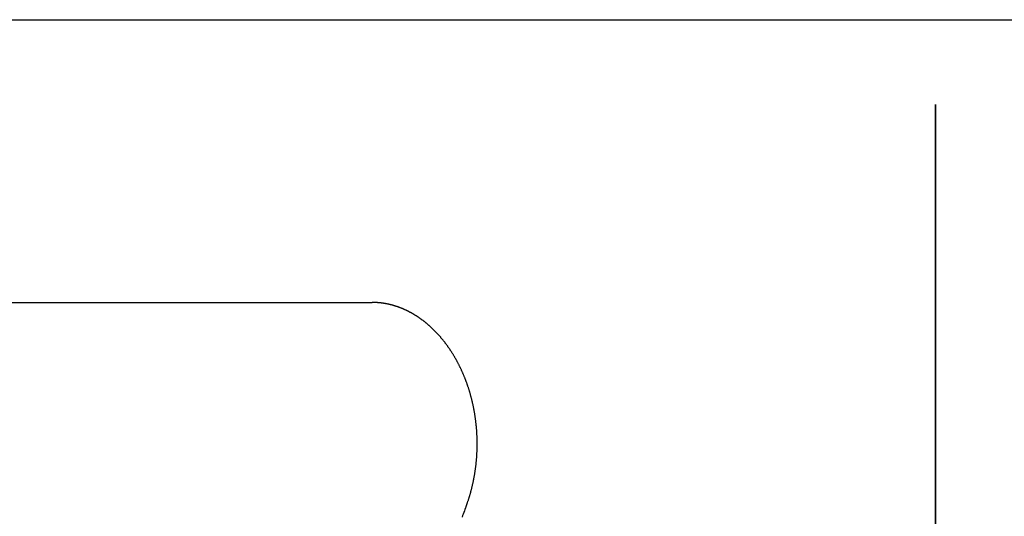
# Model space of a CAD drawing. Extents: x 637 to 3230, y 885 to 2745.
# Tile 138 of 151: x 2917 to 3021, y 2200 to 2253. Entities that reach past the tile are written whole.
import ezdxf

# ---------------------------------------------------------------- set-up
doc = ezdxf.new("R2010")
doc.units = 0
doc.layers.add('KF_GRAVIS_15_REAR', color=7, linetype='CONTINUOUS')

# ---------------------------------------------------------------- blocks, each defined once
blk = doc.blocks.new('KF_GRAVIS_15_REAR')
at = {"layer": 'KF_GRAVIS_15_REAR'}
for p, q in [((-202.64999, 0), (202.64999, 0)), ((-7.31014, -9), (-7.31014, -330.49218)), ((-7.31014, -330.48472), (-7.31014, -9)), ((-135.40963, -30), (-67.08433, -30))]:
    blk.add_line(p, q, dxfattribs=at)
for points in [[(-57.1222, -51.6411, 0), (-57.1014, -51.5853, 0), (-57.0808, -51.5293, 0), (-57.0604, -51.4732, 0), (-57.0401, -51.417, 0), (-57.02, -51.3606, 0), (-57.0001, -51.3041, 0), (-56.9804, -51.2475, 0), (-56.9608, -51.1908, 0), (-56.9414, -51.134, 0), (-56.9222, -51.077, 0), (-56.9032, -51.0199, 0), (-56.8843, -50.9627, 0), (-56.8656, -50.9053, 0), (-56.8471, -50.8479, 0), (-56.8287, -50.7903, 0), (-56.8105, -50.7326, 0), (-56.7925, -50.6748, 0), (-56.7747, -50.6169, 0), (-56.7571, -50.5589, 0), (-56.7396, -50.5008, 0), (-56.7223, -50.4425, 0), (-56.7052, -50.3842, 0), (-56.6883, -50.3257, 0), (-56.6715, -50.2672, 0), (-56.655, -50.2085, 0), (-56.6386, -50.1497, 0), (-56.6224, -50.0909, 0), (-56.6063, -50.0319, 0), (-56.5905, -49.9728, 0), (-56.5748, -49.9136, 0), (-56.5593, -49.8544, 0), (-56.544, -49.795, 0), (-56.5289, -49.7356, 0), (-56.514, -49.676, 0), (-56.4993, -49.6164, 0), (-56.4847, -49.5566, 0), (-56.4703, -49.4968, 0), (-56.4561, -49.4369, 0), (-56.4421, -49.3769, 0), (-56.4283, -49.3168, 0), (-56.4147, -49.2566, 0), (-56.4012, -49.1964, 0), (-56.388, -49.136, 0), (-56.3749, -49.0756, 0), (-56.362, -49.0151, 0), (-56.3493, -48.9545, 0), (-56.3368, -48.8938, 0), (-56.3245, -48.8331, 0), (-56.3124, -48.7723, 0), (-56.3004, -48.7114, 0), (-56.2887, -48.6504, 0), (-56.2771, -48.5894, 0), (-56.2658, -48.5283, 0), (-56.2546, -48.4671, 0), (-56.2436, -48.4058, 0), (-56.2328, -48.3445, 0), (-56.2223, -48.2831, 0), (-56.2119, -48.2217, 0), (-56.2017, -48.1601, 0), (-56.1917, -48.0986, 0), (-56.1818, -48.0369, 0), (-56.1722, -47.9752, 0), (-56.1628, -47.9134, 0), (-56.1536, -47.8516, 0), (-56.1446, -47.7897, 0), (-56.1357, -47.7278, 0), (-56.1271, -47.6658, 0), (-56.1187, -47.6037, 0), (-56.1104, -47.5416, 0), (-56.1024, -47.4795, 0), (-56.0946, -47.4173, 0), (-56.0869, -47.355, 0), (-56.0795, -47.2927, 0), (-56.0723, -47.2304, 0), (-56.0652, -47.168, 0), (-56.0584, -47.1056, 0), (-56.0518, -47.0431, 0), (-56.0454, -46.9805, 0), (-56.0391, -46.918, 0), (-56.0331, -46.8554, 0), (-56.0273, -46.7927, 0), (-56.0217, -46.7301, 0), (-56.0162, -46.6674, 0), (-56.011, -46.6046, 0), (-56.006, -46.5418, 0), (-56.0012, -46.479, 0), (-55.9966, -46.4162, 0), (-55.9922, -46.3533, 0), (-55.9879, -46.2904, 0), (-55.9839, -46.2275, 0), (-55.9801, -46.1646, 0), (-55.9765, -46.1016, 0), (-55.9731, -46.0386, 0), (-55.9699, -45.9756, 0), (-55.9669, -45.9126, 0), (-55.9641, -45.8496, 0), (-55.9615, -45.7865, 0), (-55.9591, -45.7234, 0), (-55.9569, -45.6603, 0), (-55.9549, -45.5972, 0), (-55.9531, -45.5341, 0), (-55.9515, -45.471, 0), (-55.9501, -45.4078, 0), (-55.9489, -45.3447, 0), (-55.9479, -45.2815, 0), (-55.9471, -45.2184, 0), (-55.9465, -45.1552, 0), (-55.9461, -45.092, 0), (-55.9459, -45.0289, 0), (-55.9459, -44.9657, 0), (-55.9461, -44.9025, 0), (-55.9465, -44.8393, 0), (-55.9472, -44.7762, 0), (-55.948, -44.713, 0), (-55.949, -44.6499, 0), (-55.9502, -44.5867, 0), (-55.9516, -44.5236, 0), (-55.9532, -44.4605, 0), (-55.9551, -44.3973, 0), (-55.9571, -44.3342, 0), (-55.9593, -44.2711, 0), (-55.9617, -44.2081, 0), (-55.9643, -44.145, 0), (-55.9672, -44.082, 0), (-55.9702, -44.0189, 0), (-55.9734, -43.9559, 0), (-55.9768, -43.8929, 0), (-55.9805, -43.83, 0), (-55.9843, -43.767, 0), (-55.9883, -43.7041, 0), (-55.9926, -43.6412, 0), (-55.997, -43.5784, 0), (-56.0016, -43.5155, 0), (-56.0065, -43.4527, 0), (-56.0115, -43.39, 0), (-56.0167, -43.3272, 0), (-56.0222, -43.2645, 0), (-56.0278, -43.2018, 0), (-56.0336, -43.1392, 0), (-56.0397, -43.0766, 0), (-56.0459, -43.014, 0), (-56.0524, -42.9515, 0), (-56.059, -42.889, 0), (-56.0659, -42.8266, 0), (-56.0729, -42.7642, 0), (-56.0801, -42.7019, 0), (-56.0876, -42.6396, 0), (-56.0952, -42.5773, 0), (-56.1031, -42.5151, 0), (-56.1111, -42.453, 0), (-56.1194, -42.3909, 0), (-56.1278, -42.3288, 0), (-56.1365, -42.2668, 0), (-56.1453, -42.2049, 0), (-56.1543, -42.143, 0), (-56.1636, -42.0812, 0), (-56.173, -42.0194, 0), (-56.1826, -41.9577, 0), (-56.1925, -41.8961, 0), (-56.2025, -41.8345, 0), (-56.2127, -41.773, 0), (-56.2231, -41.7116, 0), (-56.2337, -41.6502, 0), (-56.2445, -41.5889, 0), (-56.2555, -41.5276, 0), (-56.2667, -41.4664, 0), (-56.2781, -41.4053, 0), (-56.2896, -41.3443, 0), (-56.3014, -41.2833, 0), (-56.3134, -41.2225, 0), (-56.3255, -41.1616, 0), (-56.3378, -41.1009, 0), (-56.3504, -41.0402, 0), (-56.3631, -40.9797, 0), (-56.376, -40.9192, 0), (-56.3891, -40.8588, 0), (-56.4023, -40.7984, 0), (-56.4158, -40.7382, 0), (-56.4295, -40.678, 0), (-56.4433, -40.6179, 0), (-56.4573, -40.5579, 0), (-56.4715, -40.498, 0), (-56.4859, -40.4382, 0), (-56.5005, -40.3785, 0), (-56.5153, -40.3188, 0), (-56.5302, -40.2593, 0), (-56.5454, -40.1998, 0), (-56.5607, -40.1405, 0), (-56.5762, -40.0812, 0), (-56.5919, -40.0221, 0), (-56.6077, -39.963, 0), (-56.6238, -39.9041, 0), (-56.64, -39.8452, 0), (-56.6564, -39.7864, 0), (-56.673, -39.7278, 0), (-56.6898, -39.6692, 0), (-56.7067, -39.6108, 0), (-56.7238, -39.5525, 0), (-56.7411, -39.4942, 0), (-56.7586, -39.4361, 0), (-56.7763, -39.3781, 0), (-56.7941, -39.3202, 0), (-56.8121, -39.2624, 0), (-56.8303, -39.2047, 0), (-56.8487, -39.1472, 0), (-56.8672, -39.0897, 0), (-56.8859, -39.0324, 0), (-56.9048, -38.9752, 0), (-56.9239, -38.9181, 0), (-56.9431, -38.8611, 0), (-56.9625, -38.8043, 0), (-56.9821, -38.7476, 0), (-57.0019, -38.691, 0), (-57.0218, -38.6345, 0), (-57.0419, -38.5781, 0), (-57.0622, -38.5219, 0), (-57.0826, -38.4658, 0), (-57.1032, -38.4099, 0), (-57.124, -38.354, 0), (-57.1449, -38.2983, 0), (-57.1661, -38.2428, 0), (-57.1873, -38.1874, 0), (-57.2088, -38.1321, 0), (-57.2304, -38.0769, 0), (-57.2522, -38.0219, 0), (-57.2741, -37.967, 0), (-57.2962, -37.9123, 0), (-57.3185, -37.8577, 0), (-57.3409, -37.8032, 0), (-57.3635, -37.7489, 0), (-57.3863, -37.6947, 0), (-57.4092, -37.6407, 0), (-57.4323, -37.5868, 0), (-57.4555, -37.5331, 0), (-57.4789, -37.4795, 0), (-57.5025, -37.426, 0), (-57.5262, -37.3727, 0), (-57.55, -37.3196, 0), (-57.574, -37.2666, 0), (-57.5982, -37.2138, 0), (-57.6225, -37.1611, 0), (-57.647, -37.1085, 0), (-57.6716, -37.0561, 0), (-57.6963, -37.0039, 0), (-57.7213, -36.9518, 0), (-57.7463, -36.8999, 0), (-57.7715, -36.8481, 0), (-57.7969, -36.7965, 0), (-57.8224, -36.745, 0), (-57.8481, -36.6937, 0), (-57.8739, -36.6426, 0), (-57.8998, -36.5916, 0), (-57.9259, -36.5408, 0), (-57.9521, -36.4901, 0), (-57.9785, -36.4396, 0), (-58.005, -36.3893, 0), (-58.0316, -36.3391, 0), (-58.0584, -36.2891, 0), (-58.0853, -36.2393, 0), (-58.1124, -36.1896, 0), (-58.1396, -36.1401, 0), (-58.1669, -36.0908, 0), (-58.1944, -36.0416, 0), (-58.222, -35.9926, 0), (-58.2497, -35.9438, 0), (-58.2776, -35.8951, 0), (-58.3056, -35.8467, 0), (-58.3337, -35.7984, 0), (-58.362, -35.7502, 0), (-58.3903, -35.7023, 0), (-58.4189, -35.6545, 0), (-58.4475, -35.6069, 0), (-58.4763, -35.5595, 0), (-58.5052, -35.5122, 0), (-58.5342, -35.4651, 0), (-58.5633, -35.4183, 0), (-58.5926, -35.3715, 0), (-58.622, -35.325, 0), (-58.6515, -35.2787, 0), (-58.6812, -35.2325, 0), (-58.7109, -35.1865, 0), (-58.7408, -35.1407, 0), (-58.7708, -35.0951, 0), (-58.8009, -35.0497, 0), (-58.8312, -35.0045, 0), (-58.8615, -34.9594, 0), (-58.892, -34.9146, 0), (-58.9226, -34.8699, 0), (-58.9532, -34.8254, 0), (-58.9841, -34.7812, 0), (-59.015, -34.7371, 0), (-59.046, -34.6932, 0), (-59.0772, -34.6495, 0), (-59.1084, -34.6059, 0), (-59.1398, -34.5626, 0), (-59.1712, -34.5195, 0), (-59.2028, -34.4766, 0), (-59.2345, -34.4339, 0), (-59.2663, -34.3913, 0), (-59.2982, -34.349, 0), (-59.3302, -34.3069, 0), (-59.3623, -34.265, 0), (-59.3945, -34.2232, 0), (-59.4267, -34.1817, 0), (-59.4591, -34.1404, 0), (-59.4916, -34.0992, 0), (-59.5242, -34.0583, 0), (-59.5569, -34.0176, 0), (-59.5897, -33.977, 0), (-59.6225, -33.9367, 0), (-59.6555, -33.8965, 0), (-59.6886, -33.8566, 0), (-59.7217, -33.8169, 0), (-59.7549, -33.7774, 0), (-59.7883, -33.738, 0), (-59.8217, -33.6989, 0), (-59.8552, -33.66, 0), (-59.8888, -33.6213, 0), (-59.9225, -33.5827, 0), (-59.9562, -33.5444, 0), (-59.9901, -33.5063, 0), (-60.024, -33.4684, 0), (-60.058, -33.4307, 0), (-60.0921, -33.3932, 0), (-60.1263, -33.3559, 0), (-60.1606, -33.3188, 0), (-60.1949, -33.2819, 0), (-60.2293, -33.2453, 0), (-60.2638, -33.2088, 0), (-60.2984, -33.1725, 0), (-60.333, -33.1365, 0), (-60.3677, -33.1006, 0), (-60.4025, -33.065, 0), (-60.4374, -33.0295, 0), (-60.4723, -32.9943, 0), (-60.5073, -32.9593, 0), (-60.5424, -32.9244, 0), (-60.5775, -32.8898, 0), (-60.6127, -32.8554, 0), (-60.648, -32.8212, 0), (-60.6834, -32.7872, 0), (-60.7188, -32.7535, 0), (-60.7542, -32.7199, 0), (-60.7898, -32.6865, 0), (-60.8254, -32.6534, 0), (-60.8611, -32.6204, 0), (-60.8968, -32.5877, 0), (-60.9326, -32.5552, 0), (-60.9684, -32.5229, 0), (-61.0043, -32.4908, 0), (-61.0403, -32.4589, 0), (-61.0763, -32.4272, 0), (-61.1124, -32.3958, 0), (-61.1485, -32.3645, 0), (-61.1847, -32.3335, 0), (-61.2209, -32.3026, 0), (-61.2572, -32.272, 0), (-61.2935, -32.2416, 0), (-61.3299, -32.2114, 0), (-61.3663, -32.1815, 0), (-61.4028, -32.1517, 0), (-61.4394, -32.1221, 0), (-61.4759, -32.0928, 0), (-61.5126, -32.0637, 0), (-61.5492, -32.0348, 0), (-61.5859, -32.0061, 0), (-61.6227, -31.9776, 0), (-61.6595, -31.9494, 0), (-61.6963, -31.9213, 0), (-61.7332, -31.8935, 0), (-61.7701, -31.8659, 0), (-61.8071, -31.8385, 0), (-61.8441, -31.8113, 0), (-61.8811, -31.7844, 0), (-61.9182, -31.7576, 0), (-61.9553, -31.7311, 0), (-61.9924, -31.7047, 0), (-62.0295, -31.6786, 0), (-62.0667, -31.6527, 0), (-62.1039, -31.6271, 0), (-62.1412, -31.6016, 0), (-62.1785, -31.5763, 0), (-62.2158, -31.5513, 0), (-62.2531, -31.5264, 0), (-62.2905, -31.5018, 0), (-62.3279, -31.4774, 0), (-62.3653, -31.4532, 0), (-62.4028, -31.4292, 0), (-62.4403, -31.4054, 0), (-62.4778, -31.3818, 0), (-62.5153, -31.3585, 0), (-62.5529, -31.3353, 0), (-62.5905, -31.3124, 0), (-62.6281, -31.2897, 0), (-62.6657, -31.2671, 0), (-62.7034, -31.2448, 0), (-62.741, -31.2227, 0), (-62.7787, -31.2008, 0), (-62.8165, -31.1791, 0), (-62.8542, -31.1576, 0), (-62.892, -31.1364, 0), (-62.9298, -31.1153, 0), (-62.9676, -31.0944, 0), (-63.0054, -31.0738, 0), (-63.0433, -31.0533, 0), (-63.0811, -31.0331, 0), (-63.119, -31.013, 0), (-63.1569, -30.9932, 0), (-63.1948, -30.9736, 0), (-63.2328, -30.9541, 0), (-63.2707, -30.9349, 0), (-63.3087, -30.9159, 0), (-63.3467, -30.8971, 0), (-63.3847, -30.8785, 0), (-63.4227, -30.8601, 0), (-63.4607, -30.8419, 0), (-63.4987, -30.8239, 0), (-63.5368, -30.8061, 0), (-63.5749, -30.7885, 0), (-63.6129, -30.7711, 0), (-63.651, -30.7539, 0), (-63.6891, -30.7369, 0), (-63.7272, -30.7202, 0), (-63.7653, -30.7036, 0), (-63.8035, -30.6872, 0), (-63.8416, -30.671, 0), (-63.8798, -30.655, 0), (-63.9179, -30.6393, 0), (-63.9561, -30.6237, 0), (-63.9942, -30.6083, 0), (-64.0324, -30.5931, 0), (-64.0706, -30.5781, 0), (-64.1088, -30.5634, 0), (-64.147, -30.5488, 0), (-64.1851, -30.5344, 0), (-64.2233, -30.5202, 0), (-64.2615, -30.5062, 0), (-64.2997, -30.4924, 0), (-64.3379, -30.4788, 0), (-64.3762, -30.4654, 0), (-64.4144, -30.4522, 0), (-64.4526, -30.4392, 0), (-64.4908, -30.4264, 0), (-64.529, -30.4138, 0), (-64.5672, -30.4014, 0), (-64.6054, -30.3892, 0), (-64.6436, -30.3771, 0), (-64.6818, -30.3653, 0), (-64.72, -30.3537, 0), (-64.7582, -30.3422, 0), (-64.7964, -30.331, 0), (-64.8346, -30.3199, 0), (-64.8728, -30.3091, 0), (-64.911, -30.2984, 0), (-64.9491, -30.2879, 0), (-64.9873, -30.2777, 0), (-65.0255, -30.2676, 0), (-65.0637, -30.2577, 0), (-65.1018, -30.248, 0), (-65.14, -30.2384, 0), (-65.1782, -30.2291, 0), (-65.2163, -30.22, 0), (-65.2545, -30.211, 0), (-65.2926, -30.2022, 0), (-65.3308, -30.1937, 0), (-65.369, -30.1853, 0), (-65.4071, -30.1771, 0), (-65.4453, -30.169, 0), (-65.4834, -30.1612, 0), (-65.5216, -30.1536, 0), (-65.5597, -30.1461, 0), (-65.5979, -30.1389, 0), (-65.636, -30.1318, 0), (-65.6741, -30.1249, 0), (-65.7123, -30.1182, 0), (-65.7504, -30.1117, 0), (-65.7886, -30.1054, 0), (-65.8267, -30.0992, 0), (-65.8648, -30.0933, 0), (-65.903, -30.0875, 0), (-65.9411, -30.0819, 0), (-65.9792, -30.0765, 0), (-66.0173, -30.0713, 0), (-66.0555, -30.0663, 0), (-66.0936, -30.0615, 0), (-66.1317, -30.0568, 0), (-66.1698, -30.0523, 0), (-66.2079, -30.048, 0), (-66.2461, -30.0439, 0), (-66.2842, -30.04, 0), (-66.3223, -30.0363, 0), (-66.3604, -30.0327, 0), (-66.3985, -30.0294, 0), (-66.4366, -30.0262, 0), (-66.4747, -30.0232, 0), (-66.5129, -30.0204, 0), (-66.551, -30.0177, 0), (-66.5891, -30.0153, 0), (-66.6272, -30.013, 0), (-66.6653, -30.0109, 0), (-66.7034, -30.009, 0), (-66.7415, -30.0073, 0), (-66.7796, -30.0058, 0), (-66.8177, -30.0044, 0), (-66.8558, -30.0033, 0), (-66.8939, -30.0023, 0), (-66.932, -30.0014, 0), (-66.9701, -30.0008, 0), (-67.0081, -30.0004, 0), (-67.0462, -30.0001, 0), (-67.0843, -30, 0)], [(-57.1222, -51.6411, 0), (-57.1828, -51.8026, 0), (-57.2439, -51.9638, 0), (-57.3054, -52.1248, 0), (-57.3675, -52.2856, 0), (-57.4299, -52.4461, 0), (-57.4928, -52.6065, 0), (-57.5562, -52.7665, 0)]]:
    blk.add_polyline3d(points, dxfattribs=at)

msp = doc.modelspace()

# ---------------------------------------------------------------- block references
at = {"layer": 'KF_GRAVIS_15_REAR'}
msp.add_blockref('KF_GRAVIS_15_REAR', (3021.44, 2253.1), dxfattribs=at)

doc.saveas('drawing.dxf')
